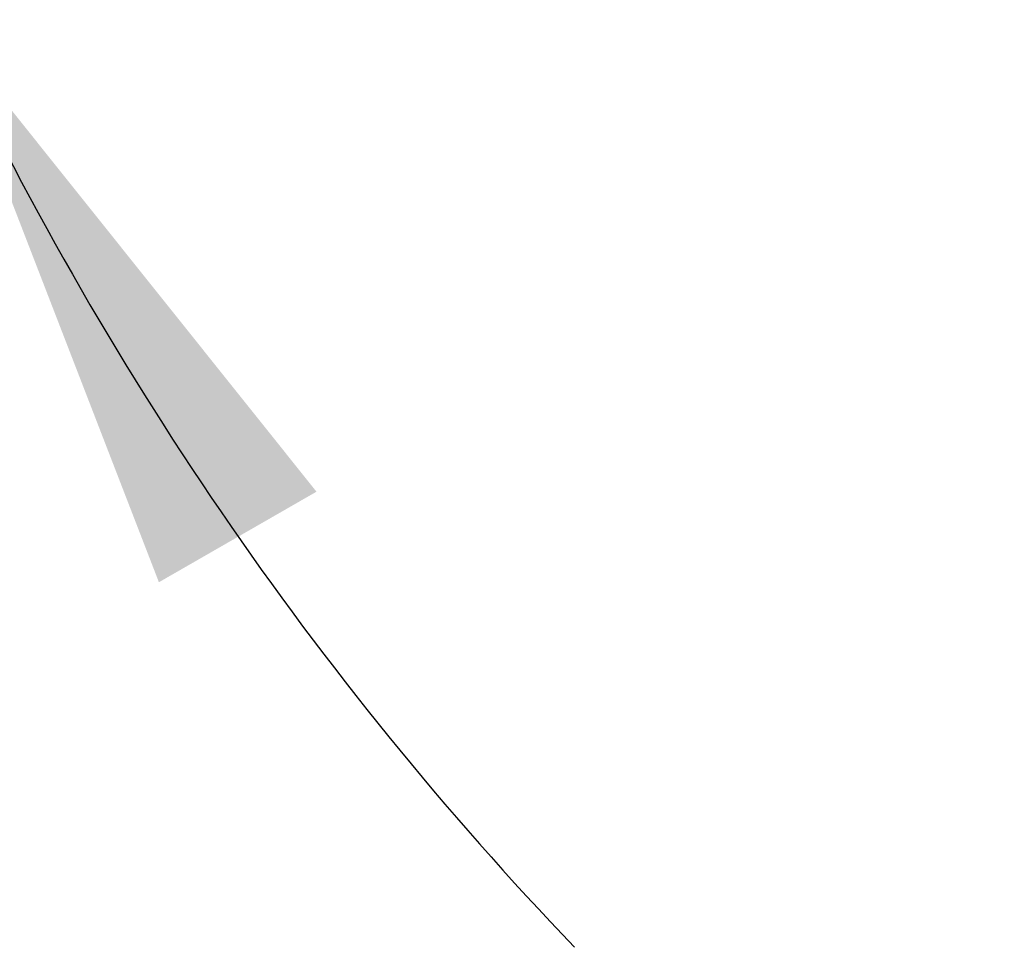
# Model space of a CAD drawing. Header units: inches. Extents: x 0.2 to 10.8, y 0.2 to 8.2.
# Tile 138 of 146: x 6.149 to 6.365, y 5.368 to 5.572. Entities that reach past the tile are written whole.
import ezdxf

# ---------------------------------------------------------------- set-up
doc = ezdxf.new("R2010")
doc.units = ezdxf.units.IN
doc.header["$MEASUREMENT"] = 0
doc.layers.add('DIMENSIONS', color=140, linetype='Continuous')
doc.styles.add('SLDTEXTSTYLE0', font='TXT', dxfattribs={"width": 0.7})
doc.dimstyles.new('SLDDIMSTYLE3', dxfattribs={"dimtxt": 0.084961, "dimasz": 0.13, "dimexe": 0, "dimexo": 0.0625, "dimgap": 0.02124, "dimtad": 0, "dimtih": 1, "dimtoh": 1, "dimdec": 4, "dimlfac": 15, "dimzin": 12, "dimdsep": 46, "dimtxsty": 'SLDTEXTSTYLE0', "dimsah": 1, "dimcen": 0.09, "dimadec": 0, "dimazin": 3, "dimtfac": 1, "dimtdec": 0, "dimtofl": 0, "dimtmove": 0, "dimatfit": 3, "dimfxl": 0, "dimfrac": 2, "dimtolj": 1, "dimtzin": 12, "dimarcsym": 0})

# ---------------------------------------------------------------- blocks, each defined once
blk = doc.blocks.new('_D_15')
at = {"layer": 'DIMENSIONS'}
blk.add_line((6.70152, 5.88958), (5.93624, 5.88958), dxfattribs=at)
for start, end in [(161.2396, 180), (205, 223.7604)]:
    blk.add_arc((6.8159, 5.88958), 0.75466, start, end, dxfattribs=at)
for points in [[(6.06124, 5.88958), (6.09224, 6.0174), (6.05238, 6.02081)], [(6.13194, 5.57064), (6.17938, 5.44797), (6.21406, 5.4679)]]:
    blk.add_solid(points, dxfattribs=at)
at = {"layer": 'DIMENSIONS', "insert": (5.9766, 5.77427), "char_height": 0.083333, "attachment_point": 1, "style": 'SLDTEXTSTYLE0'}
blk.add_mtext('25°', dxfattribs=at)

msp = doc.modelspace()

# ---------------------------------------------------------------- dimensions: what is measured, and where the dimension line sits
at = {"layer": 'DIMENSIONS'}
dim = msp.add_angular_dim_2l(base=(6.0713277, 6.0125751), line1=((6.7515164, 5.8895769), (6.8158963, 5.8895769)), line2=((6.0397751, 5.5276656), (6.8158963, 5.8895769)), dimstyle='SLDDIMSTYLE3', dxfattribs=at)
dim.commit()
dim.dimension.update_dxf_attribs({"geometry": '_D_15', "text_midpoint": (6.0773706, 5.7343652), "dimtype": 162})

doc.saveas('drawing.dxf')
